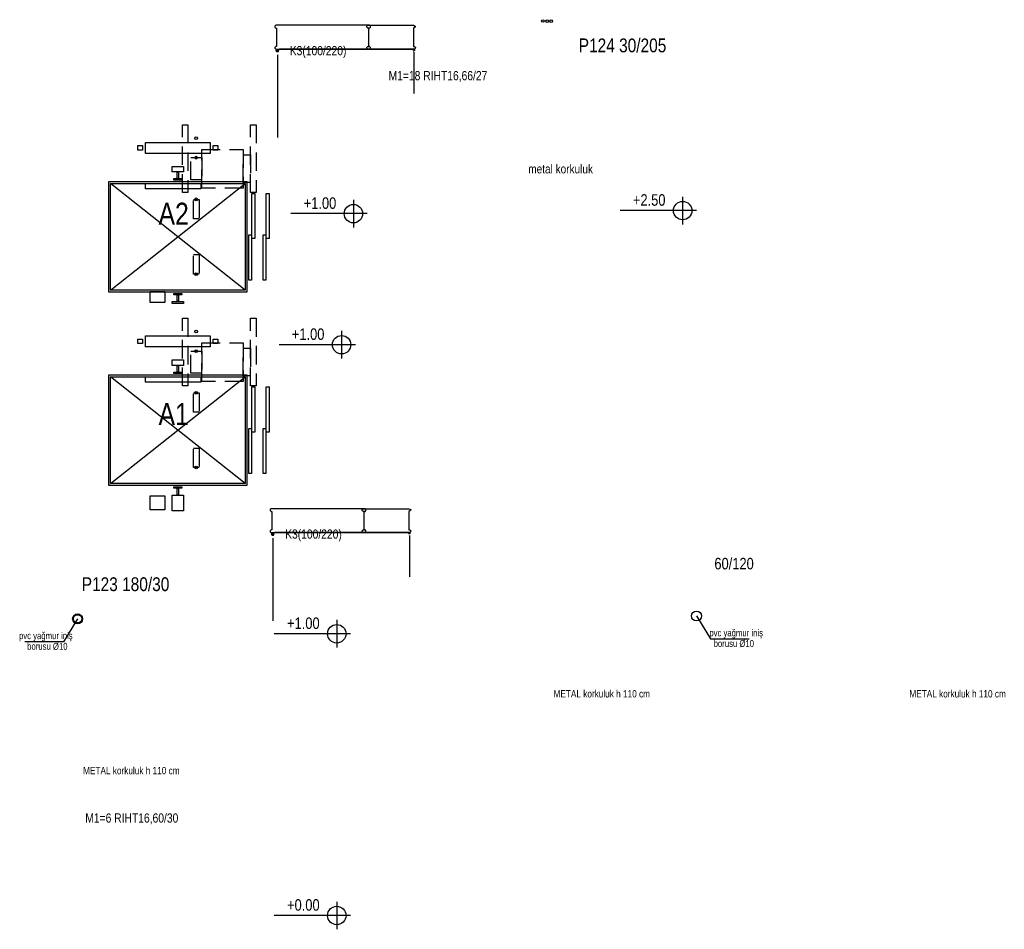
# Model space of a CAD drawing. Header units: centimetres. Extents: x 0 to 13360, y -30 to 2970.
# Tile 4 of 27: x 2030 to 2565, y 1049 to 1542. Entities that reach past the tile are written whole.
import ezdxf
from ezdxf.enums import TextEntityAlignment as Align

# ---------------------------------------------------------------- set-up
doc = ezdxf.new("R2010")
doc.units = ezdxf.units.CM
doc.linetypes.add('DASHED', pattern=[15, 10, -5])
for name, color, linetype in [('ASN-HALAT', 6, 'CONTINUOUS'), ('ASN-ISARET', 1, 'CONTINUOUS'), ('ASN-KA', 30, 'CONTINUOUS'), ('ASN-KABIN', 5, 'CONTINUOUS'), ('ASN-KAPI', 3, 'CONTINUOUS'), ('ASN-MIMARI', 8, 'CONTINUOUS'), ('ASN-MOTOR-GIZLI', 6, 'DASHED'), ('ASN-RAY', 1, 'CONTINUOUS')]:
    doc.layers.add(name, color=color, linetype=linetype)
doc.styles.get("Standard").update_dxf_attribs({"font": 'arial.ttf', "width": 0.8})

msp = doc.modelspace()

# ---------------------------------------------------------------- linework, layer by layer
at = {"layer": 'ASN-HALAT'}
for centre in [(2126.25, 1478.05), (2126.25, 1467.45), (2126.25, 1444.8), (2126.25, 1404.2), (2126.25, 1373.05), (2126.25, 1362.45), (2126.25, 1339.8), (2126.25, 1299.2)]:
    msp.add_circle(centre, 0.75, dxfattribs=at)
at = {"layer": 'ASN-KA'}
for points in [[(2098.75, 1469.75), (2098.75, 1475.75), (2133.75, 1475.75), (2133.75, 1469.75)], [(2098.75, 1364.75), (2098.75, 1370.75), (2133.75, 1370.75), (2133.75, 1364.75)]]:
    msp.add_lwpolyline(points, close=True, dxfattribs=at)
at = {"layer": 'ASN-KABIN'}
for p, q in [((2079.75, 1395.5), (2152.75, 1453.5)), ((2152.75, 1395.5), (2079.75, 1453.5)), ((2079.75, 1290.5), (2152.75, 1348.5)), ((2152.75, 1290.5), (2079.75, 1348.5))]:
    msp.add_line(p, q, dxfattribs=at)
for points in [[(2078.75, 1394.5), (2078.75, 1454.5), (2153.75, 1454.5), (2153.75, 1394.5)], [(2079.75, 1395.5), (2079.75, 1453.5), (2152.75, 1453.5), (2152.75, 1395.5)], [(2098.75, 1450.5), (2098.75, 1453.5), (2128.75, 1453.5), (2128.75, 1450.5)], [(2078.75, 1289.5), (2078.75, 1349.5), (2153.75, 1349.5), (2153.75, 1289.5)], [(2079.75, 1290.5), (2079.75, 1348.5), (2152.75, 1348.5), (2152.75, 1290.5)], [(2098.75, 1345.5), (2098.75, 1348.5), (2128.75, 1348.5), (2128.75, 1345.5)]]:
    msp.add_lwpolyline(points, close=True, dxfattribs=at)
at = {"layer": 'ASN-KAPI'}
for points in [[(2156.5, 1423.5), (2156.5, 1448), (2158, 1448), (2158, 1423.5)], [(2164.25, 1423.5), (2164.25, 1448), (2165.75, 1448), (2165.75, 1423.5)], [(2154.75, 1401), (2154.75, 1425.5), (2156.25, 1425.5), (2156.25, 1401)], [(2162.5, 1401), (2162.5, 1425.5), (2164, 1425.5), (2164, 1401)], [(2156.5, 1318.5), (2156.5, 1343), (2158, 1343), (2158, 1318.5)], [(2164.25, 1318.5), (2164.25, 1343), (2165.75, 1343), (2165.75, 1318.5)], [(2154.75, 1296), (2154.75, 1320.5), (2156.25, 1320.5), (2156.25, 1296)], [(2162.5, 1296), (2162.5, 1320.5), (2164, 1320.5), (2164, 1296)]]:
    msp.add_lwpolyline(points, close=True, dxfattribs=at)
at = {"layer": 'ASN-MIMARI'}
for p, q in [((2169.36, 1539.3), (2168.86, 1538.8)), ((2168.86, 1538.8), (2168.86, 1538.3)), ((2220.34, 1539.3), (2169.36, 1539.3)), ((2218.86, 1538.8), (2219.36, 1539.3)), ((2218.86, 1538.3), (2218.86, 1538.8)), ((2219.36, 1539.3), (2244.11, 1539.3)), ((2220.84, 1538.8), (2220.34, 1539.3)), ((2220.84, 1538.3), (2220.84, 1538.8)), ((2244.11, 1539.3), (2245.12, 1538.8)), ((2245.12, 1538.8), (2245.1, 1538.3)), ((2168.86, 1538.3), (2169.36, 1537.8)), ((2169.36, 1537.8), (2169.85, 1537.8)), ((2169.85, 1537.8), (2169.85, 1527.8)), ((2219.36, 1537.8), (2218.86, 1538.3)), ((2219.85, 1537.8), (2219.36, 1537.8)), ((2219.85, 1527.8), (2219.85, 1537.8)), ((2219.85, 1537.8), (2220.34, 1537.8)), ((2219.85, 1527.8), (2219.85, 1537.8)), ((2220.34, 1537.8), (2220.84, 1538.3)), ((2245.1, 1538.3), (2244.11, 1537.8)), ((2244.11, 1537.8), (2244.11, 1537.8)), ((2244.11, 1537.8), (2244.11, 1527.8)), ((2169.36, 1527.8), (2168.86, 1527.3)), ((2168.86, 1527.3), (2168.86, 1526.8)), ((2168.86, 1526.8), (2169.36, 1526.3)), ((2169.85, 1527.8), (2169.36, 1527.8)), ((2169.36, 1526.3), (2220.34, 1526.3)), ((2171.01, 1525.5), (2169.41, 1525.5)), ((2169.94, 1526.03), (2169.94, 1526.3)), ((2169.97, 1524.95), (2169.97, 1524.65)), ((2170.21, 1526.3), (2170.21, 1524.7)), ((2170.31, 1523.3), (2170.31, 1478.42)), ((2170.49, 1526.03), (2170.49, 1526.3)), ((2170.52, 1524.98), (2170.52, 1524.65)), ((2170.96, 1523.7), (2170.96, 1523.65)), ((2218.34, 1526.3), (2171.36, 1526.3)), ((2218.86, 1527.3), (2219.36, 1527.8)), ((2218.86, 1526.8), (2218.86, 1527.3)), ((2219.36, 1526.3), (2218.86, 1526.8)), ((2219.36, 1527.8), (2219.85, 1527.8)), ((2244.85, 1526.3), (2219.36, 1526.3)), ((2220.34, 1527.8), (2219.85, 1527.8)), ((2220.84, 1527.3), (2220.34, 1527.8)), ((2220.34, 1526.3), (2220.84, 1526.8)), ((2220.36, 1526.3), (2243.85, 1526.3)), ((2220.84, 1526.8), (2220.84, 1527.3)), ((2244.03, 1525.9), (2244.83, 1525.9)), ((2244.05, 1525), (2244.05, 1524.97)), ((2244.11, 1527.8), (2244.61, 1527.8)), ((2244.27, 1525.64), (2244.27, 1525.47)), ((2244.29, 1526.16), (2244.29, 1526.3)), ((2244.38, 1524.8), (2244.38, 1502.36)), ((2244.43, 1526.3), (2244.43, 1525.5)), ((2244.55, 1525.62), (2244.55, 1525.47)), ((2244.57, 1526.16), (2244.57, 1526.3)), ((2244.61, 1527.8), (2245.17, 1527.32)), ((2245.1, 1526.67), (2244.85, 1526.3)), ((2245.17, 1527.32), (2245.1, 1526.67)), ((2244.05, 1502.16), (2244.05, 1502.18)), ((2170.96, 1478.02), (2170.96, 1478.07)), ((2211.55, 1444.55), (2211.55, 1429.55)), ((2390.19, 1446.23), (2390.19, 1431.23)), ((2397.69, 1438.73), (2356.28, 1438.73)), ((2219.05, 1437.05), (2177.63, 1437.05)), ((2205.11, 1373.4), (2205.11, 1358.4)), ((2212.61, 1365.9), (2171.19, 1365.9)), ((2166.86, 1276.88), (2166.36, 1276.38)), ((2166.36, 1276.38), (2166.36, 1275.88)), ((2166.36, 1275.88), (2166.86, 1275.38)), ((2217.84, 1276.88), (2166.86, 1276.88)), ((2166.86, 1275.38), (2167.35, 1275.38)), ((2167.35, 1275.38), (2167.35, 1265.38)), ((2216.36, 1276.38), (2216.86, 1276.88)), ((2216.36, 1275.88), (2216.36, 1276.38)), ((2216.86, 1275.38), (2216.36, 1275.88)), ((2216.86, 1276.88), (2241.61, 1276.88)), ((2217.35, 1275.38), (2216.86, 1275.38)), ((2217.35, 1265.38), (2217.35, 1275.38)), ((2217.35, 1275.38), (2217.84, 1275.38)), ((2217.35, 1265.38), (2217.35, 1275.38)), ((2218.34, 1276.38), (2217.84, 1276.88)), ((2217.84, 1275.38), (2218.34, 1275.88)), ((2218.34, 1275.88), (2218.34, 1276.38)), ((2241.61, 1276.88), (2242.62, 1276.38)), ((2242.6, 1275.88), (2241.61, 1275.38)), ((2241.61, 1275.38), (2241.61, 1275.38)), ((2241.61, 1275.38), (2241.61, 1265.38)), ((2242.62, 1276.38), (2242.6, 1275.88)), ((2166.86, 1265.38), (2166.36, 1264.88)), ((2166.36, 1264.88), (2166.36, 1264.38)), ((2166.36, 1264.38), (2166.86, 1263.88)), ((2167.35, 1265.38), (2166.86, 1265.38)), ((2166.86, 1263.88), (2217.84, 1263.88)), ((2168.51, 1263.08), (2166.91, 1263.08)), ((2167.44, 1263.61), (2167.44, 1263.88)), ((2167.47, 1262.53), (2167.47, 1262.23)), ((2167.71, 1263.88), (2167.71, 1262.28)), ((2167.99, 1263.61), (2167.99, 1263.88)), ((2168.02, 1262.57), (2168.02, 1262.23)), ((2168.46, 1261.28), (2168.46, 1261.23)), ((2215.84, 1263.88), (2168.86, 1263.88)), ((2216.36, 1264.88), (2216.86, 1265.38)), ((2216.36, 1264.38), (2216.36, 1264.88)), ((2216.86, 1263.88), (2216.36, 1264.38)), ((2216.86, 1265.38), (2217.35, 1265.38)), ((2242.35, 1263.88), (2216.86, 1263.88)), ((2217.84, 1265.38), (2217.35, 1265.38)), ((2218.34, 1264.88), (2217.84, 1265.38)), ((2217.84, 1263.88), (2218.34, 1264.38)), ((2217.86, 1263.88), (2241.35, 1263.88)), ((2218.34, 1264.38), (2218.34, 1264.88)), ((2241.53, 1263.48), (2242.33, 1263.48)), ((2241.55, 1262.58), (2241.55, 1262.56)), ((2241.61, 1265.38), (2242.11, 1265.38)), ((2241.77, 1263.22), (2241.77, 1263.06)), ((2241.79, 1263.75), (2241.79, 1263.88)), ((2241.88, 1262.38), (2241.88, 1239.94)), ((2241.93, 1263.88), (2241.93, 1263.08)), ((2242.05, 1263.21), (2242.05, 1263.06)), ((2242.07, 1263.75), (2242.07, 1263.88)), ((2242.11, 1265.38), (2242.67, 1264.9)), ((2242.6, 1264.26), (2242.35, 1263.88)), ((2242.67, 1264.9), (2242.6, 1264.26)), ((2167.81, 1260.88), (2167.81, 1216)), ((2241.55, 1239.74), (2241.55, 1239.77)), ((2397.7, 1218.64), (2405.35, 1206.22)), ((2061.86, 1217.08), (2054.21, 1204.67)), ((2168.46, 1215.6), (2168.46, 1215.65)), ((2202.52, 1216.47), (2202.52, 1201.47)), ((2210.02, 1208.97), (2168.61, 1208.97)), ((2054.21, 1204.67), (2033.27, 1204.67)), ((2405.35, 1206.22), (2426.29, 1206.22)), ((2202.52, 1063.54), (2202.52, 1048.54)), ((2210.02, 1056.04), (2168.61, 1056.04))]:
    msp.add_line(p, q, dxfattribs=at)
for centre, radius in [((2314.32, 1541.64), 0.713), ((2316.62, 1541.58), 0.713), ((2318.87, 1541.53), 0.713), ((2170.21, 1525.5), 0.6), ((2170.21, 1525.5), 0.4), ((2244.43, 1525.9), 0.3), ((2244.43, 1525.9), 0.2), ((2390.19, 1438.73), 5), ((2211.55, 1437.05), 5), ((2205.11, 1365.9), 5), ((2167.71, 1263.08), 0.6), ((2167.71, 1263.08), 0.4), ((2241.93, 1263.48), 0.3), ((2241.93, 1263.48), 0.2), ((2061.86, 1217.08), 2.7), ((2061.86, 1217.08), 2.25), ((2397.7, 1218.64), 2.7), ((2202.52, 1208.97), 5), ((2202.52, 1056.04), 5)]:
    msp.add_circle(centre, radius, dxfattribs=at)
at = {"layer": 'ASN-MOTOR-GIZLI'}
for points in [[(2118.75, 1448.5), (2118.75, 1485.25), (2121.75, 1485.25), (2121.75, 1448.5)], [(2155.75, 1448.5), (2155.75, 1485.25), (2158.75, 1485.25), (2158.75, 1448.5)], [(2129.25, 1450.95), (2129.25, 1471.95), (2151.75, 1471.95), (2151.75, 1450.95)], [(2123.25, 1455.45), (2123.25, 1467.45), (2129.25, 1467.45), (2129.25, 1455.45)], [(2151.75, 1453.95), (2151.75, 1468.95), (2155.75, 1468.95), (2155.75, 1453.95)], [(2124.75, 1434.2), (2124.75, 1444.8), (2127.75, 1444.8), (2127.75, 1434.2)], [(2124.75, 1404.2), (2124.75, 1414.8), (2127.75, 1414.8), (2127.75, 1404.2)], [(2101.25, 1388.75), (2101.25, 1394.75), (2109.25, 1394.75), (2109.25, 1388.75)], [(2118.75, 1343.5), (2118.75, 1380.25), (2121.75, 1380.25), (2121.75, 1343.5)], [(2155.75, 1343.5), (2155.75, 1380.25), (2158.75, 1380.25), (2158.75, 1343.5)], [(2123.25, 1350.45), (2123.25, 1362.45), (2129.25, 1362.45), (2129.25, 1350.45)], [(2129.25, 1345.95), (2129.25, 1366.95), (2151.75, 1366.95), (2151.75, 1345.95)], [(2151.75, 1348.95), (2151.75, 1363.95), (2155.75, 1363.95), (2155.75, 1348.95)], [(2124.75, 1329.2), (2124.75, 1339.8), (2127.75, 1339.8), (2127.75, 1329.2)], [(2124.75, 1299.2), (2124.75, 1309.8), (2127.75, 1309.8), (2127.75, 1299.2)], [(2101.25, 1276.25), (2101.25, 1283.8), (2109.25, 1283.8), (2109.25, 1276.25)]]:
    msp.add_lwpolyline(points, close=True, dxfattribs=at)
at = {"layer": 'ASN-RAY'}
for points in [[(2094.5, 1471.5), (2094.5, 1474), (2097, 1474), (2097, 1471.5)], [(2135.5, 1471.5), (2135.5, 1474), (2138, 1474), (2138, 1471.5)], [(2113.25, 1459.7), (2113.25, 1462.7), (2119.25, 1462.7), (2119.25, 1459.7)], [(2115.85, 1456.05), (2115.85, 1459.7), (2116.65, 1459.7), (2116.65, 1456.05)], [(2114.03, 1455.25), (2114.03, 1456.05), (2118.47, 1456.05), (2118.47, 1455.25)], [(2113.25, 1388.25), (2113.25, 1389.3), (2119.25, 1389.3), (2119.25, 1388.25)], [(2114.03, 1392.95), (2114.03, 1393.75), (2118.47, 1393.75), (2118.47, 1392.95)], [(2115.85, 1389.3), (2115.85, 1392.95), (2116.65, 1392.95), (2116.65, 1389.3)], [(2094.5, 1366.5), (2094.5, 1369), (2097, 1369), (2097, 1366.5)], [(2135.5, 1366.5), (2135.5, 1369), (2138, 1369), (2138, 1366.5)], [(2113.25, 1354.7), (2113.25, 1357.7), (2119.25, 1357.7), (2119.25, 1354.7)], [(2115.85, 1351.05), (2115.85, 1354.7), (2116.65, 1354.7), (2116.65, 1351.05)], [(2114.03, 1350.25), (2114.03, 1351.05), (2118.47, 1351.05), (2118.47, 1350.25)], [(2114.03, 1287.95), (2114.03, 1288.75), (2118.47, 1288.75), (2118.47, 1287.95)], [(2115.85, 1284.3), (2115.85, 1287.95), (2116.65, 1287.95), (2116.65, 1284.3)], [(2113.25, 1275.75), (2113.25, 1284.3), (2119.25, 1284.3), (2119.25, 1275.75)]]:
    msp.add_lwpolyline(points, close=True, dxfattribs=at)

# ---------------------------------------------------------------- texts
at = {"layer": 'ASN-ISARET', "width": 0.8}
for s, p in [('A2', (2114, 1437)), ('A1', (2114, 1328.25))]:
    msp.add_text(s, height=12, dxfattribs=at).set_placement(p, align=Align.MIDDLE_CENTER)
at = {"layer": 'ASN-MIMARI', "width": 0.8}
for s, height, p in [('K3(100/220)', 5, (2176.99, 1523.03)), ('P124 30/205', 7.5, (2333.8, 1524.64)), ('M1=18 RIHT16,66/27', 5, (2230.63, 1509.47)), ('metal korkuluk', 4.8722, (2306.43, 1458.9)), ('+1.00', 6.25, (2184.56, 1439.66)), ('+2.50', 6.25, (2363.2, 1441.35)), ('+1.00', 6.25, (2178.12, 1368.52)), ('K3(100/220)', 5, (2174.49, 1260.61)), ('60/120', 6.25, (2407.41, 1243.94)), ('P123 180/30', 7.5, (2064.11, 1232.14)), ('+1.00', 6.25, (2175.53, 1211.59)), ('pvc yağmur iniş', 3.75, (2030.07, 1206.06)), ('pvc yağmur iniş', 3.75, (2404.67, 1207.62)), ('borusu %%c10', 3.75, (2034.5, 1200.29)), ('borusu %%c10', 3.75, (2407.01, 1201.84)), ('METAL korkuluk h 110 cm', 3.9936, (2320.14, 1174.4)), ('METAL korkuluk h 110 cm', 3.9936, (2513.22, 1174.4)), ('METAL korkuluk h 110 cm', 3.9936, (2064.86, 1132.7)), ('M1=6 RIHT16,60/30', 5, (2066.05, 1106.47)), ('+0.00', 6.25, (2175.53, 1058.65))]:
    msp.add_text(s, height=height, dxfattribs=at).set_placement(p)

doc.saveas('drawing.dxf')
